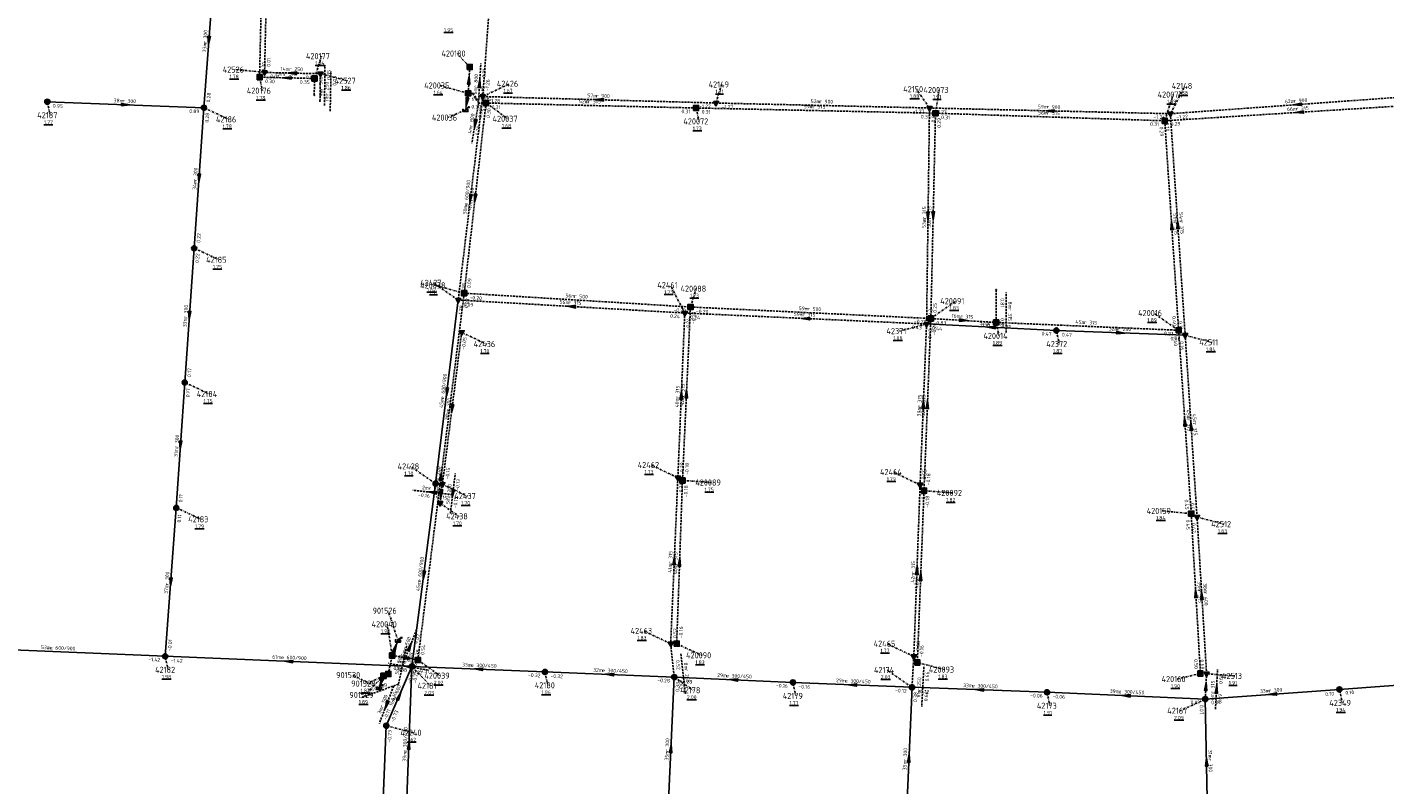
# Model space of a CAD drawing. Extents: x 188323 to 208361, y 565368 to 574910.
# Tile 121 of 256: x 202891 to 203224, y 568301 to 568487. Entities that reach past the tile are written whole.
import ezdxf

# ---------------------------------------------------------------- set-up
doc = ezdxf.new("R2010")
doc.units = 0
doc.linetypes.add('DASHDOT', pattern=[1, 0.5, -0.25, 0, -0.25])
doc.linetypes.add('DASHED', pattern=[0.75, 0.5, -0.25])
doc.layers.get('0').update_dxf_attribs({"linetype": 'CONTINUOUS'})
for name, color, linetype in [('RIO-AFM', 7, 'CONTINUOUS'), ('RIO-BOK', 7, 'CONTINUOUS'), ('RIO-DET', 7, 'CONTINUOUS'), ('RIO-KNP', 7, 'CONTINUOUS'), ('RIO-KNR', 7, 'CONTINUOUS'), ('RIO-LAG_0B', 7, 'CONTINUOUS'), ('RIO-LAG_1B', 7, 'DASHED'), ('RIO-LAG_2B', 7, 'DASHED'), ('RIO-LEN', 7, 'CONTINUOUS'), ('RIO-MVD', 1, 'CONTINUOUS'), ('RIO-VRB', 6, 'DASHDOT'), ('RIO-VRH', 7, 'CONTINUOUS')]:
    doc.layers.add(name, color=color, linetype=linetype)
doc.styles.add('RIO-TXT', font='isocp.shx')

# ---------------------------------------------------------------- blocks, each defined once
blk = doc.blocks.new('L_VHR')
blk.add_lwpolyline([(-0.5, 0), (0.5, 0), (-0.5, 0.15), (-0.5, -0.15), (0.5, 0)])
blk = doc.blocks.new('K_IPR')
blk.add_lwpolyline([(-0.5, -0.5), (0.5, -0.5), (0.5, 0.5), (-0.5, 0.5)], close=True)
blk.add_solid([(-0.5, 0.5), (0.5, 0.5), (-0.5, -0.5), (0.5, -0.5)])
at = {"style": 'RIO-TXT', "flags": 1}
blk.add_attdef('KNOOPNAAM', (2, 2), '', height=1, dxfattribs=at)
blk = doc.blocks.new('K_FIC')
blk.add_circle((0, 0), 0.0625)
at = {"style": 'RIO-TXT', "flags": 1}
blk.add_attdef('KNOOPNAAM', (2, 2), '', height=1, dxfattribs=at)
blk = doc.blocks.new('K_UTB')
blk.add_lwpolyline([(0.5, 0.15), (0.5, -0.3), (-0.5, -0.3), (-0.5, 0.15), (-0.45, 0.15), (-0.45, -0.25), (0, -0.25), (0.45, -0.25), (0.45, 0.15)], close=True)
blk.add_lwpolyline([(0.85, 0.6), (0.55, 0.65), (0.614828, 0.459583), (0.850842, 0.598937)])
blk.add_arc((0.85, -0.25), 0.85, 90, 180)
at = {"style": 'RIO-TXT', "flags": 1}
blk.add_attdef('KNOOPNAAM', (2, 2), '', height=1, dxfattribs=at)
blk = doc.blocks.new('K_IPD')
blk.add_lwpolyline([(-0.496027, 0.307994), (0.503973, 0.307994), (0.003973, -0.558031)], close=True)
blk.add_solid([(-0.496027, 0.307994), (0.503973, 0.307994), (0.003973, -0.558031)])
at = {"style": 'RIO-TXT', "flags": 1}
blk.add_attdef('KNOOPNAAM', (2, 2), '', height=1, dxfattribs=at)
blk = doc.blocks.new('K_IPG')
blk.add_circle((0, 0), 0.5)
for points in [[(0, 0), (-0.5, 0), (-0.433013, 0.25)], [(0, 0), (-0.433013, -0.25), (-0.5, 0)], [(0, 0), (-0.433013, 0.25), (-0.25, 0.433013)], [(0, 0), (-0.25, -0.433013), (-0.433013, -0.25)], [(0, 0), (-0.25, 0.433013), (0, 0.5)], [(0, 0), (0, -0.5), (-0.25, -0.433013)], [(0, 0), (0, 0.5), (0.25, 0.433013)], [(0, 0), (0.25, 0.433013), (0.433013, 0.25)], [(0, 0), (0.433013, 0.25), (0.5, 0)], [(0, 0), (0.5, 0), (0.433013, -0.25)], [(0, 0), (0.433013, -0.25), (0.25, -0.433013)], [(0, 0), (0.25, -0.433013), (0, -0.5)]]:
    blk.add_solid(points)
at = {"style": 'RIO-TXT', "flags": 1}
blk.add_attdef('KNOOPNAAM', (2, 2), '', height=1, dxfattribs=at)
blk = doc.blocks.new('682_04______420014____420015_')
at = {"layer": 'RIO-LAG_1B'}
blk.add_line((0, 0), (-0.002, 9.82), dxfattribs=at)
at = {"layer": 'RIO-AFM', "style": 'RIO-TXT'}
blk.add_text('r 315', height=0.9, rotation=270, dxfattribs=at).set_placement((0.4998, 5.9902))
at = {"layer": 'RIO-BOK', "style": 'RIO-TXT'}
for p in [(-1.4013, 8.4196), (-1.399, 3.5596)]:
    blk.add_text('0.81', height=0.9, rotation=270, dxfattribs=at).set_placement(p)
at = {"layer": 'RIO-LEN', "style": 'RIO-TXT'}
blk.add_text('8m', height=0.9, rotation=270, dxfattribs=at).set_placement((0.4991, 7.6102))
blk = doc.blocks.new('691_04______420035____420036_')
at = {"layer": 'RIO-LAG_1B'}
blk.add_line((0, 0), (-1.604, -9.69), dxfattribs=at)
at = {"layer": 'RIO-VRH', "xscale": 2, "yscale": 2, "zscale": 2, "rotation": 260.5749}
blk.add_blockref('L_VHR', (-0.802, -4.845), dxfattribs=at)
at = {"layer": 'RIO-AFM', "style": 'RIO-TXT'}
blk.add_text('r 800', height=0.9, rotation=440.5749, dxfattribs=at).set_placement((-1.473, -5.8291))
at = {"layer": 'RIO-BOK', "style": 'RIO-TXT'}
for s, p in [('-0.19', (0.7097, -4.2739)), ('-0.20', (0.0054, -8.5371))]:
    blk.add_text(s, height=0.9, rotation=440.5749, dxfattribs=at).set_placement(p)
at = {"layer": 'RIO-LEN', "style": 'RIO-TXT'}
blk.add_text('4m', height=0.9, rotation=440.5749, dxfattribs=at).set_placement((-1.737, -7.4275))
blk = doc.blocks.new('692_04______420035____420180_')
at = {"layer": 'RIO-LAG_1B'}
blk.add_line((0, 0), (0.578, 9.803), dxfattribs=at)
at = {"layer": 'RIO-VRH', "xscale": 2, "yscale": 2, "zscale": 2, "rotation": 86.6144}
blk.add_blockref('L_VHR', (0.289, 4.9015), dxfattribs=at)
at = {"layer": 'RIO-AFM', "style": 'RIO-TXT'}
blk.add_text('r 800', height=0.9, rotation=86.6144, dxfattribs=at).set_placement((-0.2735, 3.8529))
at = {"layer": 'RIO-BOK', "style": 'RIO-TXT'}
for s, p in [('-0.21', (1.7345, 5.6274)), ('-0.19', (1.48, 1.3149))]:
    blk.add_text(s, height=0.9, rotation=86.6144, dxfattribs=at).set_placement(p)
at = {"layer": 'RIO-LEN', "style": 'RIO-TXT'}
blk.add_text('6m', height=0.9, rotation=86.6144, dxfattribs=at).set_placement((-0.3689, 2.2357))
blk = doc.blocks.new('693_04______420039____420040_')
at = {"layer": 'RIO-LAG_1B'}
blk.add_line((0, 0), (-9.678, 1.671), dxfattribs=at)
at = {"layer": 'RIO-VRH', "xscale": 2, "yscale": 2, "zscale": 2, "rotation": 170.1851}
blk.add_blockref('L_VHR', (-4.839, 0.8355), dxfattribs=at)
at = {"layer": 'RIO-AFM', "style": 'RIO-TXT'}
blk.add_text('r 315', height=0.9, rotation=350.1851, dxfattribs=at).set_placement((-5.8182, 1.5131))
at = {"layer": 'RIO-BOK', "style": 'RIO-TXT'}
for s, p in [('0.18', (-8.5364, 0.0536)), ('0.22', (-3.746, -0.7721))]:
    blk.add_text(s, height=0.9, rotation=350.1851, dxfattribs=at).set_placement(p)
at = {"layer": 'RIO-LEN', "style": 'RIO-TXT'}
blk.add_text('6m', height=0.9, rotation=350.1851, dxfattribs=at).set_placement((-7.4146, 1.7882))
blk = doc.blocks.new('712_04______420178____420177_')
at = {"layer": 'RIO-LAG_1B'}
blk.add_line((0, 0), (0.144, 9.819), dxfattribs=at)
at = {"layer": 'RIO-AFM', "style": 'RIO-TXT'}
blk.add_text('r 315', height=0.9, rotation=89.1505, dxfattribs=at).set_placement((-0.4438, 3.837))
at = {"layer": 'RIO-BOK', "style": 'RIO-TXT'}
blk.add_text('0.35', height=0.9, rotation=89.1505, dxfattribs=at).set_placement((1.4917, 6.2386))
at = {"layer": 'RIO-LEN', "style": 'RIO-TXT'}
blk.add_text('4m', height=0.9, rotation=89.1505, dxfattribs=at).set_placement((-0.4675, 2.2172))
blk = doc.blocks.new('726_04______42167_____42513_')
at = {"layer": 'RIO-LAG_2B'}
blk.add_line((0, 0), (0.504, 9.808), dxfattribs=at)
at = {"layer": 'RIO-VRH', "xscale": 2, "yscale": 2, "zscale": 2, "rotation": 87.0461}
blk.add_blockref('L_VHR', (0.252, 4.904), dxfattribs=at)
at = {"layer": 'RIO-AFM', "style": 'RIO-TXT'}
blk.add_text('r 315', height=0.9, rotation=87.0461, dxfattribs=at).set_placement((-0.3026, 3.8507))
at = {"layer": 'RIO-BOK', "style": 'RIO-TXT'}
for s, p in [('0.68', (1.7198, 6.1796)), ('0.69', (1.4701, 1.326))]:
    blk.add_text(s, height=0.9, rotation=87.0461, dxfattribs=at).set_placement(p)
at = {"layer": 'RIO-LEN', "style": 'RIO-TXT'}
blk.add_text('6m', height=0.9, rotation=87.0461, dxfattribs=at).set_placement((-0.3858, 2.2328))
blk = doc.blocks.new('728_04______42465_____42174_')
at = {"layer": 'RIO-LAG_2B'}
blk.add_line((0, 0), (-0.554, -9.806), dxfattribs=at)
at = {"layer": 'RIO-AFM', "style": 'RIO-TXT'}
blk.add_text('r 250', height=0.9, rotation=446.7444, dxfattribs=at).set_placement((-0.8387, -5.9534))
at = {"layer": 'RIO-BOK', "style": 'RIO-TXT'}
for p in [(1.1944, -3.6335), (0.9222, -8.4868)]:
    blk.add_text('0.66', height=0.9, rotation=446.7444, dxfattribs=at).set_placement(p)
at = {"layer": 'RIO-LEN', "style": 'RIO-TXT'}
blk.add_text('8m', height=0.9, rotation=446.7444, dxfattribs=at).set_placement((-0.9294, -7.5709))
blk = doc.blocks.new('729_04______42463_____42178_')
at = {"layer": 'RIO-LAG_2B'}
blk.add_line((0, 0), (1.042, -9.766), dxfattribs=at)
at = {"layer": 'RIO-AFM', "style": 'RIO-TXT'}
blk.add_text('r 250', height=0.9, rotation=276.0648, dxfattribs=at).set_placement((0.9037, -3.7559))
at = {"layer": 'RIO-BOK', "style": 'RIO-TXT'}
for p in [(-1.2435, -1.5405), (-0.7276, -6.374)]:
    blk.add_text('0.52', height=0.9, rotation=276.0648, dxfattribs=at).set_placement(p)
at = {"layer": 'RIO-LEN', "style": 'RIO-TXT'}
blk.add_text('8m', height=0.9, rotation=276.0648, dxfattribs=at).set_placement((0.7318, -2.145))
blk = doc.blocks.new('739_04______42437_____42428_')
at = {"layer": 'RIO-LAG_2B'}
blk.add_line((0, 0), (-9.765, 1.049), dxfattribs=at)
at = {"layer": 'RIO-VRH', "xscale": 2, "yscale": 2, "zscale": 2, "rotation": 173.8488}
blk.add_blockref('L_VHR', (-4.8825, 0.5245), dxfattribs=at)
at = {"layer": 'RIO-AFM', "style": 'RIO-TXT'}
blk.add_text('r 200', height=0.9, rotation=353.8488, dxfattribs=at).set_placement((-5.903, 1.1381))
at = {"layer": 'RIO-BOK', "style": 'RIO-TXT'}
for s, p in [('-0.16', (-8.5223, -0.4922)), ('-0.15', (-4.2259, -0.9525))]:
    blk.add_text(s, height=0.9, rotation=353.8488, dxfattribs=at).set_placement(p)
at = {"layer": 'RIO-LEN', "style": 'RIO-TXT'}
blk.add_text('2m', height=0.9, rotation=353.8488, dxfattribs=at).set_placement((-7.5137, 1.3107))
blk = doc.blocks.new('742_04______42438_____42437_')
at = {"layer": 'RIO-LAG_2B'}
blk.add_line((0, 0), (1.184, 9.749), dxfattribs=at)
at = {"layer": 'RIO-VRH', "xscale": 2, "yscale": 2, "zscale": 2, "rotation": 263.0656}
blk.add_blockref('L_VHR', (0.592, 4.8745), dxfattribs=at)
at = {"layer": 'RIO-AFM', "style": 'RIO-TXT'}
blk.add_text('r 200', height=0.9, rotation=83.0655, dxfattribs=at).set_placement((-0.0345, 3.8624))
at = {"layer": 'RIO-BOK', "style": 'RIO-TXT'}
for s, p in [('-0.13', (2.0795, 5.5092)), ('-0.15', (1.5586, 1.2207))]:
    blk.add_text(s, height=0.9, rotation=83.0655, dxfattribs=at).set_placement(p)
at = {"layer": 'RIO-LEN', "style": 'RIO-TXT'}
blk.add_text('5m', height=0.9, rotation=83.0655, dxfattribs=at).set_placement((-0.2298, 2.2542))
blk = doc.blocks.new('747_04______42528_____42527_')
at = {"layer": 'RIO-LAG_2B'}
blk.add_line((0, 0), (0.206, 9.818), dxfattribs=at)
at = {"layer": 'RIO-AFM', "style": 'RIO-TXT'}
blk.add_text('r 250', height=0.9, rotation=88.7886, dxfattribs=at).set_placement((-0.4195, 3.8397))
at = {"layer": 'RIO-BOK', "style": 'RIO-TXT'}
blk.add_text('0.03', height=0.9, rotation=88.7886, dxfattribs=at).set_placement((1.5311, 6.229))
at = {"layer": 'RIO-LEN', "style": 'RIO-TXT'}
blk.add_text('7m', height=0.9, rotation=88.7886, dxfattribs=at).set_placement((-0.4535, 2.2201))
blk = doc.blocks.new('1407_90______901527____901526_')
at = {"layer": 'RIO-LAG_1B'}
blk.add_line((0, 0), (3.612, 9.132), dxfattribs=at)
at = {"layer": 'RIO-VRH', "xscale": 2, "yscale": 2, "zscale": 2, "rotation": 68.4091}
blk.add_blockref('L_VHR', (1.806, 4.566), dxfattribs=at)
at = {"layer": 'RIO-AFM', "style": 'RIO-TXT'}
blk.add_text('r 500', height=0.9, rotation=68.4091, dxfattribs=at).set_placement((0.944, 3.7454))
at = {"layer": 'RIO-BOK', "style": 'RIO-TXT'}
for s, p in [('0.07', (3.6046, 5.3058)), ('0.08', (1.8168, 0.7866))]:
    blk.add_text(s, height=0.9, rotation=68.4091, dxfattribs=at).set_placement(p)
at = {"layer": 'RIO-LEN', "style": 'RIO-TXT'}
blk.add_text('4m', height=0.9, rotation=68.4091, dxfattribs=at).set_placement((0.3481, 2.239))
blk = doc.blocks.new('1408_90______901528____901527_')
at = {"layer": 'RIO-LAG_1B'}
blk.add_line((0, 0), (2.015, 9.611), dxfattribs=at)
at = {"layer": 'RIO-AFM', "style": 'RIO-TXT'}
blk.add_text('r 500', height=0.9, rotation=78.1481, dxfattribs=at).set_placement((0.2967, 3.8507))
at = {"layer": 'RIO-LEN', "style": 'RIO-TXT'}
blk.add_text('5m', height=0.9, rotation=78.1481, dxfattribs=at).set_placement((-0.0358, 2.2652))
blk = doc.blocks.new('1409_90______901528____901529_')
at = {"layer": 'RIO-LAG_1B'}
blk.add_line((0, 0), (-9.243, -3.322), dxfattribs=at)
at = {"layer": 'RIO-AFM', "style": 'RIO-TXT'}
blk.add_text('r 500', height=0.9, rotation=379.7448, dxfattribs=at).set_placement((-5.8077, -1.555))
at = {"layer": 'RIO-LEN', "style": 'RIO-TXT'}
blk.add_text('1m', height=0.9, rotation=379.7448, dxfattribs=at).set_placement((-7.3321, -2.1033))
blk = doc.blocks.new('1410_90______901529____901530_')
at = {"layer": 'RIO-LAG_1B'}
blk.add_line((0, 0), (-3.527, -9.166), dxfattribs=at)
at = {"layer": 'RIO-VRH', "xscale": 2, "yscale": 2, "zscale": 2, "rotation": 248.9296}
blk.add_blockref('L_VHR', (-1.7635, -4.583), dxfattribs=at)
at = {"layer": 'RIO-AFM', "style": 'RIO-TXT'}
blk.add_text('r 500', height=0.9, rotation=428.9296, dxfattribs=at).set_placement((-2.6193, -5.4111))
at = {"layer": 'RIO-BOK', "style": 'RIO-TXT'}
for s, p in [('-0.10', (-0.1676, -4.3285)), ('-0.11', (-1.718, -8.3618))]:
    blk.add_text(s, height=0.9, rotation=428.9296, dxfattribs=at).set_placement(p)
at = {"layer": 'RIO-LEN', "style": 'RIO-TXT'}
blk.add_text('3m', height=0.9, rotation=428.9296, dxfattribs=at).set_placement((-3.2005, -6.9232))

msp = doc.modelspace()

# ---------------------------------------------------------------- linework, layer by layer
at = {"layer": 'RIO-LAG_0B'}
for p, q in [((202934.4, 568466.816), (202936.8, 568499.776)), ((202934.4, 568466.816), (202896, 568468.288)), ((202932, 568432.384), (202934.4, 568466.816)), ((202929.696, 568399.488), (202932, 568432.384)), ((202996.736, 568419.712), (202991.2, 568374.72)), ((203111.568, 568413.824), (203143.392, 568412.224)), ((203143.392, 568412.224), (203174.976, 568411.072)), ((202927.6, 568368.768), (202929.696, 568399.488)), ((202985.408, 568329.92), (202991.2, 568374.72)), ((202924.896, 568332.416), (202927.6, 568368.768)), ((202924.896, 568332.416), (202872, 568334.592)), ((202985.408, 568329.92), (202924.896, 568332.416)), ((202985.408, 568329.92), (202979.104, 568315.392)), ((202985.408, 568329.92), (202983.904, 568291.328)), ((203018, 568328.576), (202985.408, 568329.92)), ((203049.696, 568327.296), (203018, 568328.576)), ((203049.696, 568327.296), (203048.096, 568292.288)), ((203049.696, 568327.296), (203078.8, 568326.016)), ((203108, 568324.8), (203078.8, 568326.016)), ((203212.8, 568324.288), (203244.496, 568326.592)), ((203108, 568324.8), (203106.496, 568289.984)), ((203141.104, 568323.584), (203108, 568324.8)), ((203179.904, 568321.92), (203141.104, 568323.584)), ((203179.904, 568321.92), (203212.8, 568324.288)), ((203180.496, 568291.072), (203179.904, 568321.92)), ((202976.304, 568249.408), (202979.104, 568315.392))]:
    msp.add_line(p, q, dxfattribs=at)
at = {"layer": 'RIO-LAG_1B'}
for p, q in [((202948.032, 568474.304), (202949.088, 568520.32)), ((202999.184, 568470.336), (202999.568, 568476.8)), ((202961.504, 568473.984), (202948.032, 568474.304)), ((202961.44, 568469.888), (202961.504, 568473.984)), ((202999.184, 568470.336), (202998.512, 568466.24)), ((203003.552, 568467.968), (202998.208, 568421.376)), ((203003.552, 568467.968), (203055.056, 568466.752)), ((203055.056, 568466.752), (203113.76, 568465.472)), ((203112.624, 568415.168), (203113.76, 568465.472)), ((203113.76, 568465.472), (203169.968, 568463.616)), ((203169.968, 568463.616), (203236, 568467.776)), ((203169.968, 568463.616), (203173.376, 568412.288)), ((203128.624, 568414.208), (203128.624, 568422.208)), ((202986.848, 568331.52), (202998.208, 568421.376)), ((202998.208, 568421.376), (203053.68, 568417.984)), ((203053.68, 568417.984), (203051.728, 568375.488)), ((203053.68, 568417.984), (203112.624, 568415.168)), ((203112.624, 568415.168), (203110.944, 568372.992)), ((203112.624, 568415.168), (203128.624, 568414.208)), ((203128.624, 568414.208), (203173.376, 568412.288)), ((203173.376, 568412.288), (203176.448, 568367.36)), ((203051.728, 568375.488), (203050.304, 568335.488)), ((203110.944, 568372.992), (203109.312, 568330.88)), ((203176.448, 568367.36), (203178.72, 568328.192)), ((202980.544, 568332.608), (202981.984, 568336.256)), ((202979.6, 568328.064), (202980.544, 568332.608)), ((202986.848, 568331.52), (202980.544, 568332.608)), ((202978.432, 568327.616), (202977.296, 568324.672)), ((202979.6, 568328.064), (202978.432, 568327.616))]:
    msp.add_line(p, q, dxfattribs=at)
msp.add_lwpolyline([(203003.552, 568467.968), (203001.808, 568467.968), (203000.288, 568470.336), (202999.184, 568470.336)], dxfattribs=at)
at = {"layer": 'RIO-LAG_2B'}
for p, q in [((203007.024, 568528.192), (203002.752, 568469.568)), ((202949.264, 568475.456), (202950.288, 568521.216)), ((202962.976, 568475.136), (202949.264, 568475.456)), ((202962.848, 568468.48), (202962.976, 568475.136)), ((203002.752, 568469.568), (202996.736, 568419.712)), ((203002.752, 568469.568), (203059.936, 568467.968)), ((203171.344, 568465.344), (203233.584, 568469.824)), ((203059.936, 568467.968), (203112.288, 568466.752)), ((203111.568, 568413.824), (203112.288, 568466.752)), ((203112.288, 568466.752), (203171.344, 568465.344)), ((203171.344, 568465.344), (203174.976, 568411.072)), ((202996.736, 568419.712), (203052.288, 568416.512)), ((203052.288, 568416.512), (203050.592, 568376.192)), ((203052.288, 568416.512), (203111.568, 568413.824)), ((203111.568, 568413.824), (203109.984, 568374.4)), ((202997.584, 568411.776), (202992.864, 568374.528)), ((203177.888, 568366.528), (203174.976, 568411.072)), ((203050.592, 568376.192), (203048.832, 568335.488)), ((202992.864, 568374.528), (202991.2, 568374.72)), ((202992.304, 568369.92), (202992.864, 568374.528)), ((203109.984, 568374.4), (203108.432, 568332.352)), ((203180.224, 568328.128), (203177.888, 568366.528)), ((203048.832, 568335.488), (203049.696, 568327.296)), ((203108.432, 568332.352), (203108, 568324.8)), ((203179.904, 568321.92), (203180.224, 568328.128))]:
    msp.add_line(p, q, dxfattribs=at)
at = {"layer": 'RIO-VRB'}
for p, q in [((202961.5, 568473.99), (202963.2352, 568479.4592)), ((202999.57, 568476.78), (202996.4477, 568480.0986)), ((202949.27, 568475.47), (202942.195, 568476.1678)), ((202948.03, 568474.29), (202948.7371, 568470.9768)), ((202962.98, 568475.15), (202969.6282, 568473.43)), ((202999.19, 568470.34), (202992.2221, 568472.2665)), ((203002.75, 568469.58), (203009.3982, 568472.7)), ((203059.93, 568467.98), (203061.3233, 568472.5094)), ((203171.34, 568465.33), (203174.8769, 568472.1575)), ((203112.29, 568466.78), (203109.027, 568471.3669)), ((203113.76, 568465.47), (203114.6406, 568471.168)), ((203169.97, 568463.63), (203172.0471, 568470.0389)), ((202896, 568468.3), (202896.7071, 568464.9868)), ((202934.4, 568466.8), (202940.5269, 568463.9622)), ((202998.51, 568466.24), (202994.1159, 568464.4009)), ((203003.56, 568467.95), (203008.9794, 568464.1019)), ((203055.06, 568466.78), (203055.7671, 568463.4668)), ((202932, 568432.4), (202938.1269, 568429.5622)), ((202996.74, 568419.68), (202990.6119, 568423.9159)), ((202998.2, 568421.35), (202991.2321, 568423.2765)), ((203052.29, 568416.52), (203048.7512, 568423.3464)), ((203053.68, 568417.96), (203055.0733, 568422.4894)), ((203112.63, 568415.19), (203118.7569, 568419.4278)), ((203173.38, 568412.27), (203167.2519, 568416.5059)), ((203111.57, 568413.8), (203104.9225, 568412.0779)), ((203128.62, 568414.23), (203129.3271, 568410.9168)), ((203143.4, 568412.23), (203144.1071, 568408.9168)), ((202997.59, 568411.75), (203003.7169, 568408.9122)), ((203174.97, 568411.05), (203181.6182, 568409.33)), ((202929.7, 568399.5), (202935.8269, 568396.6622)), ((202991.2, 568374.69), (202985.0719, 568378.9259)), ((203050.59, 568376.16), (203043.941, 568379.2779)), ((203051.73, 568375.51), (203058.6975, 568374.9813)), ((203109.99, 568374.42), (203103.341, 568377.5379)), ((202992.87, 568374.51), (202998.9969, 568371.6722)), ((203110.95, 568372.97), (203117.9175, 568372.4413)), ((202992.31, 568369.9), (202996.9634, 568366.6947)), ((202927.6, 568368.8), (202933.7269, 568365.9622)), ((203176.44, 568367.33), (203169.365, 568368.0278)), ((203177.89, 568366.51), (203184.5382, 568364.79)), ((202981.99, 568336.23), (202979.5689, 568343.5779)), ((202980.55, 568332.59), (202979.3202, 568340.2573)), ((203048.83, 568335.5), (203042.181, 568338.6179)), ((202924.9, 568332.4), (202925.6071, 568329.0868)), ((203050.3, 568335.48), (203056.4269, 568332.6422)), ((203108.43, 568332.38), (203101.781, 568335.4979)), ((202985.4, 568329.9), (202989.9472, 568325.1798)), ((202986.85, 568331.5), (202992.2694, 568327.6519)), ((203108, 568324.8), (203101.8719, 568329.0359)), ((203109.31, 568330.87), (203115.9582, 568329.15)), ((202977.29, 568324.68), (202970.641, 568327.7979)), ((202978.43, 568327.64), (202973.8845, 568322.9184)), ((202979.6, 568328.06), (202974.34, 568325.7206)), ((203018, 568328.6), (203018.7071, 568325.2868)), ((203049.7, 568327.3), (203054.3534, 568324.0947)), ((203078.8, 568326), (203079.5071, 568322.6868)), ((203178.72, 568328.2), (203173.0121, 568326.8202)), ((203180.22, 568328.12), (203187.1875, 568327.5913)), ((203141.1, 568323.6), (203141.8071, 568320.2868)), ((203212.8, 568324.3), (203213.5071, 568320.9868)), ((203179.9, 568321.9), (203173.7742, 568319.0602)), ((202979.1, 568315.4), (202985.7482, 568313.68))]:
    msp.add_line(p, q, dxfattribs=at)

# ---------------------------------------------------------------- block references
at = {"layer": 'RIO-DET'}
for name, p in [('712_04______420178____420177_', (202963.936, 568467.392)), ('747_04______42528_____42527_', (202965.344, 568465.984)), ('692_04______420035____420180_', (203001.696, 568467.84)), ('691_04______420035____420036_', (203001.696, 568467.84)), ('682_04______420014____420015_', (203131.12, 568411.712)), ('742_04______42438_____42437_', (202994.816, 568367.424)), ('739_04______42437_____42428_', (202995.376, 568372.032)), ('1407_90______901527____901526_', (202983.056, 568330.112)), ('1408_90______901528____901527_', (202982.096, 568325.568)), ('729_04______42463_____42178_', (203051.328, 568332.992)), ('693_04______420039____420040_', (202989.344, 568329.024)), ('728_04______42465_____42174_', (203110.928, 568329.856)), ('726_04______42167_____42513_', (203182.4, 568319.424)), ('1409_90______901528____901529_', (202982.096, 568325.568)), ('1410_90______901529____901530_', (202980.928, 568325.12))]:
    msp.add_blockref(name, p, dxfattribs=at)
at = {"layer": 'RIO-KNP', "xscale": 1.25, "yscale": 1.25, "zscale": 1.25}
for name, p in [('K_IPD', (202949.264, 568475.456)), ('K_IPD', (202962.976, 568475.136)), ('K_IPR', (202999.568, 568476.8)), ('K_IPR', (202948.032, 568474.304)), ('K_IPR', (202961.504, 568473.984)), ('K_IPG', (202896, 568468.288)), ('K_FIC', (202961.44, 568469.888)), ('K_IPR', (202999.184, 568470.336)), ('K_IPD', (203002.752, 568469.568)), ('K_IPG', (202934.4, 568466.816)), ('K_FIC', (202962.848, 568468.48)), ('K_UTB', (202998.512, 568466.24)), ('K_IPR', (203003.552, 568467.968)), ('K_IPR', (203055.056, 568466.752)), ('K_IPD', (203059.936, 568467.968)), ('K_IPD', (203112.288, 568466.752)), ('K_IPR', (203113.76, 568465.472)), ('K_IPD', (203171.344, 568465.344)), ('K_IPR', (203169.968, 568463.616)), ('K_IPG', (202932, 568432.384)), ('K_FIC', (203128.624, 568422.208)), ('K_IPD', (202996.736, 568419.712)), ('K_IPR', (202998.208, 568421.376)), ('K_IPD', (203052.288, 568416.512)), ('K_IPR', (203053.68, 568417.984)), ('K_IPR', (203112.624, 568415.168)), ('K_IPD', (202997.584, 568411.776)), ('K_IPD', (203111.568, 568413.824)), ('K_IPR', (203128.624, 568414.208)), ('K_IPG', (203143.392, 568412.224)), ('K_IPR', (203173.376, 568412.288)), ('K_IPD', (203174.976, 568411.072)), ('K_IPG', (202929.696, 568399.488)), ('K_IPD', (203050.592, 568376.192)), ('K_IPR', (203051.728, 568375.488)), ('K_IPG', (202991.2, 568374.72)), ('K_IPD', (202992.864, 568374.528)), ('K_IPD', (203109.984, 568374.4)), ('K_IPR', (203110.944, 568372.992)), ('K_IPG', (202927.6, 568368.768)), ('K_IPD', (202992.304, 568369.92)), ('K_IPR', (203176.448, 568367.36)), ('K_IPD', (203177.888, 568366.528)), ('K_UTB', (202981.984, 568336.256)), ('K_IPD', (203048.832, 568335.488)), ('K_IPR', (203050.304, 568335.488)), ('K_IPG', (202924.896, 568332.416)), ('K_IPR', (202980.544, 568332.608)), ('K_FIC', (202980.544, 568332.608)), ('K_IPD', (203108.432, 568332.352)), ('K_IPG', (202985.408, 568329.92)), ('K_IPR', (202986.848, 568331.52)), ('K_IPG', (203018, 568328.576)), ('K_IPR', (203109.312, 568330.88)), ('K_IPR', (202978.432, 568327.616)), ('K_IPR', (202979.6, 568328.064)), ('K_IPG', (203049.696, 568327.296)), ('K_IPG', (203078.8, 568326.016)), ('K_IPR', (203178.72, 568328.192)), ('K_IPD', (203180.224, 568328.128)), ('K_UTB', (202977.296, 568324.672)), ('K_IPG', (203108, 568324.8)), ('K_IPG', (203141.104, 568323.584)), ('K_IPG', (203179.904, 568321.92)), ('K_IPG', (203212.8, 568324.288)), ('K_IPG', (202979.104, 568315.392))]:
    msp.add_blockref(name, p, dxfattribs=at)
at = {"layer": 'RIO-VRH'}
for p, xscale, yscale, zscale, rotation in [((202935.6, 568483.3), 2, 2, 2, 265.8317), ((202956.125, 568475.31), 2, 2, 2, 178.6631), ((202954.765, 568474.14), 2, 2, 2, 178.7243), ((202999.38, 568473.56), 2, 2, 2, 86.6144), ((202998.85, 568468.29), 2, 2, 2, 260.5749), ((203031.34, 568468.78), 2, 2, 2, 538.3973), ((202915.2, 568467.55), 2, 2, 2, 357.7632), ((203002.685, 568467.97), 0.499, 0.499, 0.499, 178.6907), ((203141.815, 568466.055), 2, 2, 2, 538.5935), ((203202.46, 568467.59), 2, 2, 2, 184.1532), ((203202.985, 568465.69), 2, 2, 2, 183.57), ((202933.2, 568449.6), 2, 2, 2, 266.0004), ((202999.745, 568444.63), 2, 2, 2, 263.124), ((203000.88, 568444.65), 2, 2, 2, 263.4302), ((203111.93, 568440.29), 2, 2, 2, 269.2124), ((203113.195, 568440.33), 2, 2, 2, 268.7036), ((203171.675, 568437.95), 2, 2, 2, 453.8072), ((203173.155, 568438.19), 2, 2, 2, 453.8347), ((202930.85, 568415.95), 2, 2, 2, 265.9924), ((203024.515, 568418.1), 2, 2, 2, 536.7445), ((203081.93, 568415.16), 2, 2, 2, 537.3732), ((203120.625, 568414.71), 2, 2, 2, 356.5646), ((203127.485, 568413.015), 2, 2, 2, 537.1765), ((203159.185, 568411.64), 2, 2, 2, 357.8596), ((202993.97, 568397.185), 2, 2, 2, 262.9716), ((203051.44, 568396.34), 2, 2, 2, 447.5793), ((203052.705, 568396.735), 2, 2, 2, 447.3611), ((202995.23, 568393.13), 2, 2, 2, 262.7682), ((203110.78, 568394.11), 2, 2, 2, 447.6936), ((203111.79, 568394.08), 2, 2, 2, 447.7125), ((203174.91, 568389.8), 2, 2, 2, 453.904), ((203176.43, 568388.78), 2, 2, 2, 93.7596), ((202928.65, 568384.15), 2, 2, 2, 266.0782), ((202992.525, 568376.425), 2, 2, 2, 82.7921), ((202992.035, 568374.6), 0.428, 0.428, 0.428, 173.8488), ((202992.59, 568372.205), 2, 2, 2, 263.0656), ((203049.71, 568355.83), 2, 2, 2, 447.5126), ((203051.015, 568355.495), 2, 2, 2, 447.9452), ((202988.3, 568352.295), 2, 2, 2, 262.6133), ((203109.21, 568353.4), 2, 2, 2, 447.866), ((203110.13, 568351.92), 2, 2, 2, 447.7603), ((202926.25, 568350.6), 2, 2, 2, 265.7491), ((203177.58, 568347.765), 2, 2, 2, 453.3434), ((203179.055, 568347.315), 2, 2, 2, 93.4819), ((202981.27, 568334.41), 2, 2, 2, 68.4091), ((202983.7, 568332.045), 2, 2, 2, 170.1851), ((202955.15, 568331.15), 2, 2, 2, 177.634), ((203001.7, 568329.25), 2, 2, 2, 177.7166), ((202977.86, 568326.16), 1.92, 1.92, 1.92, 248.9296), ((203033.85, 568327.95), 2, 2, 2, 177.6519), ((203064.25, 568326.65), 2, 2, 2, 537.4424), ((203093.4, 568325.4), 2, 2, 2, 177.6469), ((203180.06, 568325.01), 2, 2, 2, 87.0461), ((202982.25, 568322.65), 2, 2, 2, 426.5092), ((203124.55, 568324.2), 2, 2, 2, 177.9239), ((203160.5, 568322.75), 2, 2, 2, 177.4915), ((203196.35, 568323.1), 2, 2, 2, 184.1718), ((202984.65, 568310.6), 2, 2, 2, 447.7657), ((203048.9, 568309.8), 2, 2, 2, 447.3738), ((203107.25, 568307.4), 2, 2, 2, 447.523), ((203180.2, 568306.5), 2, 2, 2, 91.125)]:
    msp.add_blockref('L_VHR', p, dxfattribs=dict(at, xscale=xscale, yscale=yscale, zscale=zscale, rotation=rotation))

# ---------------------------------------------------------------- texts
at = {"layer": 'RIO-AFM', "style": 'RIO-TXT'}
for s, rotation, p in [('r 300', 85.8317, (202935.0426, 568482.5284)), ('r 315', 358.7242, (202953.966, 568474.6617)), ('r 250', 358.6631, (202955.3264, 568475.8326)), ('r 300', 357.7632, (202914.4102, 568468.0929)), ('r 315', 358.6907, (203001.6162, 568468.4944)), ('r 315', 358.6987, (203028.5115, 568467.8991)), ('r 900', 358.3973, (203030.5444, 568469.3201)), ('r 900', 358.6873, (203085.3114, 568467.9145)), ('r 900', 4.1532, (203201.6155, 568468.03)), ('r 315', 358.7217, (203083.6112, 568466.6611)), ('r 900', 358.5935, (203141.0173, 568466.593)), ('r 315', 358.1253, (203141.0721, 568465.0935)), ('r 315', 3.57, (203202.1453, 568466.1386)), ('r 300', 86.0004, (202932.6448, 568448.8265)), ('e 600/900', 443.124, (202999.0079, 568442.8146)), ('r 200', 443.4302, (203000.2764, 568443.9037)), ('r 315', 89.2124, (203111.419, 568439.4865)), ('r 315', 88.7036, (203112.6769, 568439.5312)), ('r 315', 273.8072, (203172.136, 568438.7927)), ('r 315', 273.8347, (203173.6165, 568439.033)), ('r 315', 356.7445, (203023.735, 568418.6623)), ('r 500', 356.5038, (203025.1626, 568420.2206)), ('r 300', 85.9924, (202930.2947, 568415.1768)), ('r 315', 357.3731, (203081.1442, 568415.7149)), ('r 500', 357.31, (203082.3699, 568417.1306)), ('r 315', 356.5646, (203119.8461, 568415.2622)), ('r 200', 357.1765, (203126.7005, 568413.5639)), ('r 315', 357.4929, (203150.2126, 568413.7987)), ('r 250', 357.8596, (203158.3943, 568412.1794)), ('e 600/900', 442.9716, (202993.2296, 568395.3712)), ('r 315', 447.5793, (203050.894, 568395.5516)), ('r 315', 447.3611, (203052.1554, 568395.9488)), ('r 315', 447.6936, (203110.2359, 568393.3206)), ('r 315', 447.7125, (203111.2453, 568393.2906)), ('r 200', 442.7682, (202994.6207, 568392.39)), ('r 315', 273.904, (203175.3675, 568390.6433)), ('r 315', 273.7596, (203176.8895, 568389.6224)), ('r 300', 86.0782, (202928.0959, 568383.3757)), ('r 200', 82.7921, (202991.9274, 568375.6841)), ('e 600/900', 82.6133, (202987.5614, 568350.4845)), ('r 315', 447.5126, (203049.1631, 568355.0426)), ('r 315', 447.9452, (203050.4742, 568354.7033)), ('r 300', 85.7492, (202925.6915, 568349.8293)), ('r 315', 447.866, (203108.6675, 568352.6089)), ('r 315', 447.7603, (203109.586, 568351.1299)), ('r 315', 273.3434, (203178.0439, 568348.6038)), ('r 400', 273.4819, (203179.5166, 568348.1551)), ('e 600/900', 357.6188, (202896.5825, 568334.0937)), ('e 600/900', 357.634, (202953.2824, 568331.7456)), ('e 300/450', 357.7166, (202999.8311, 568329.8341)), ('e 300/450', 357.6519, (203031.9819, 568328.5359)), ('e 300/450', 357.4424, (203062.3843, 568327.2419)), ('e 300/450', 357.6469, (203091.5319, 568325.9853)), ('e 300/450', 357.924, (203122.6791, 568324.7775)), ('r 600', 426.5092, (202981.4643, 568322.1077)), ('e 300/450', 357.4915, (203158.6338, 568323.3434)), ('r 300', 4.1718, (203195.5056, 568323.5397)), ('e 300/450', 447.7657, (202984.0659, 568308.731)), ('r 300', 447.3738, (203048.3529, 568309.0136)), ('r 300', 447.523, (203106.7051, 568306.6123)), ('r 300', 271.125, (203180.6934, 568307.3204))]:
    msp.add_text(s, height=0.9, rotation=rotation, dxfattribs=at).set_placement(p)
at = {"layer": 'RIO-BOK', "style": 'RIO-TXT'}
for s, rotation, p in [('0.01', 88.713, (202950.7009, 568476.8382)), ('0.30', 88.6834, (202949.4616, 568475.6575)), ('0.30', 358.7242, (202949.3992, 568472.86)), ('0.01', 358.6631, (202950.6376, 568474.0386)), ('0.35', 358.7242, (202957.9102, 568472.6759)), ('0.03', 358.6631, (202959.3884, 568473.8399)), ('-1.26', 445.823, (203004.2472, 568470.8753)), ('0.28', 85.8317, (202935.8978, 568468.0945)), ('0.22', 358.9585, (203000.565, 568468.9157)), ('-1.28', 358.3973, (203004.111, 568468.1423)), ('0.95', 357.7632, (202897.345, 568466.8473)), ('0.89', 357.7632, (202930.7893, 568465.5621)), ('0.28', 86.0004, (202935.5488, 568463.1504)), ('0.30', 358.6907, (202999.9691, 568466.6306)), ('-1.26', 443.124, (203003.6206, 568465.3455)), ('0.30', 443.4302, (203004.5168, 568464.2569)), ('0.31', 358.6987, (203004.9285, 568466.5194)), ('0.31', 358.6987, (203051.4702, 568465.4916)), ('-1.27', 358.3973, (203055.7937, 568466.7289)), ('0.31', 358.7217, (203056.4291, 568465.35)), ('-1.27', 358.6873, (203061.2982, 568466.5492)), ('-1.27', 358.6873, (203108.1596, 568465.5049)), ('0.62', 89.2124, (203113.6415, 568463.2002)), ('-1.27', 358.5935, (203113.6559, 568465.3469)), ('0.31', 358.7217, (203110.1705, 568464.1847)), ('0.29', 88.7036, (203115.0796, 568461.8785)), ('0.31', 358.1253, (203115.1141, 568464.0258)), ('0.31', 358.1253, (203166.3677, 568462.3806)), ('-1.26', 358.5935, (203167.2076, 568464.0659)), ('0.29', 273.8072, (203168.6668, 568462.1397)), ('-0.10', 273.8347, (203170.0375, 568463.8391)), ('0.29', 3.57, (203171.4542, 568462.3199)), ('-1.22', 4.1532, (203172.8375, 568464.0351)), ('0.22', 86.0004, (202933.494, 568433.6989)), ('0.22', 85.9924, (202933.1483, 568428.7505)), ('-1.28', 443.124, (202998.2966, 568420.9033)), ('0.09', 443.4302, (202999.75, 568422.5816)), ('0.09', 356.7445, (202998.0589, 568418.2036)), ('0.09', 82.7921, (202999.1428, 568417.6424)), ('-0.20', 356.5038, (202999.5127, 568419.8681)), ('0.25', 88.7036, (203114.0611, 568416.558)), ('-1.28', 442.9716, (202997.6025, 568415.4427)), ('0.24', 356.7445, (203048.658, 568415.3574)), ('-0.20', 356.5038, (203049.5044, 568416.8452)), ('0.24', 357.3731, (203053.6251, 568415.0582)), ('-0.20', 447.3611, (203054.8661, 568413.8011)), ('-0.20', 357.31, (203055.0135, 568416.4967)), ('0.43', 89.2124, (203112.9889, 568415.1806)), ('0.40', 273.8072, (203171.7776, 568415.7309)), ('0.24', 447.5793, (203053.5156, 568412.9051)), ('0.43', 357.3731, (203107.9515, 568412.5999)), ('-0.20', 357.31, (203108.471, 568414.0187)), ('0.43', 447.6936, (203112.8034, 568410.1876)), ('-0.20', 447.7125, (203113.8417, 568411.0388)), ('0.44', 357.1765, (203112.9, 568412.3336)), ('0.83', 356.5646, (203113.9443, 568413.7095)), ('0.81', 356.5646, (203124.9828, 568413.0538)), ('0.81', 357.4929, (203129.9581, 568412.771)), ('0.16', 273.8347, (203173.3678, 568414.5104)), ('-0.05', 442.7682, (202998.4423, 568407.5089)), ('0.47', 357.1765, (203139.7762, 568411.025)), ('0.47', 357.8596, (203144.7474, 568410.7795)), ('0.81', 357.4929, (203169.7631, 568411.0532)), ('0.46', 357.8596, (203171.3615, 568409.8017)), ('0.40', 273.904, (203172.0793, 568410.7775)), ('0.16', 273.7596, (203173.6655, 568409.5608)), ('0.17', 85.9924, (202931.1942, 568400.7987)), ('0.17', 86.0782, (202930.8537, 568395.8518)), ('0.38', 447.5793, (203052.0468, 568377.5005)), ('-0.18', 447.3611, (203053.1919, 568376.845)), ('-1.30', 442.9716, (202992.7598, 568375.9092)), ('-0.15', 442.7682, (202994.4341, 568375.7236)), ('0.55', 447.6936, (203111.4441, 568375.7634)), ('-0.18', 447.7125, (203112.4037, 568374.3139)), ('0.11', 86.0782, (202929.0923, 568370.101)), ('-1.30', 82.6133, (202992.0617, 568370.443)), ('0.38', 447.5126, (203051.8112, 568372.5444)), ('-0.18', 447.9452, (203052.96, 568371.3636)), ('0.55', 447.866, (203111.2326, 568370.8112)), ('-0.18', 447.7603, (203112.1653, 568368.8193)), ('0.45', 273.904, (203174.8277, 568370.7879)), ('0.42', 273.7596, (203176.2861, 568369.9724)), ('0.11', 85.7492, (202928.7328, 568365.146)), ('0.45', 273.3434, (203175.1247, 568365.8503)), ('0.42', 273.4819, (203176.5783, 568365.0271)), ('0.52', 447.5126, (203050.2884, 568336.8389)), ('-0.16', 447.9452, (203051.7482, 568336.8298)), ('-0.01', 85.7492, (202926.3997, 568333.6924)), ('0.66', 447.866, (203109.8801, 568333.7278)), ('-1.38', 82.6133, (202986.9682, 568331.1084)), ('0.54', 82.7921, (202988.4144, 568332.7133)), ('-0.16', 447.7603, (203110.7626, 568332.2151)), ('-1.42', 357.6188, (202920.7466, 568331.2025)), ('-1.42', 357.634, (202926.2417, 568330.9443)), ('-1.38', 357.634, (202981.2472, 568328.7062)), ('-0.51', 357.7166, (202986.7438, 568328.4462)), ('0.50', 273.3434, (203177.1379, 568331.6736)), ('0.68', 273.4819, (203178.629, 568331.59)), ('-0.79', 426.5092, (202985.0435, 568325.5848)), ('-0.25', 447.7657, (202986.6179, 568325.7501)), ('-0.32', 357.7166, (203013.8479, 568327.3826)), ('-0.32', 357.6519, (203019.3422, 568327.1447)), ('-0.28', 357.6519, (203045.5468, 568326.0867)), ('0.33', 447.3738, (203050.916, 568323.6808)), ('-0.28', 357.4424, (203051.0368, 568325.8398)), ('-0.16', 357.4424, (203074.6429, 568324.8002)), ('-0.16', 357.6469, (203080.142, 568324.5446)), ('-0.12', 357.6469, (203103.8466, 568323.5854)), ('0.38', 447.523, (203109.2256, 568321.1842)), ('-0.12', 357.924, (203109.3491, 568323.3511)), ('-0.06', 357.924, (203136.9526, 568322.3679)), ('-0.06', 357.4915, (203142.4381, 568322.1409)), ('0.10', 4.1718, (203209.3506, 568322.6447)), ('0.10', 4.1494, (203214.2974, 568323.005)), ('-0.73', 426.5092, (202980.9414, 568316.1271)), ('0.07', 357.4915, (203176.2835, 568320.6795)), ('0.07', 271.125, (203178.5284, 568320.4724)), ('0.07', 4.1718, (203181.3979, 568320.6056)), ('-0.73', 87.5619, (202980.3249, 568311.2438))]:
    msp.add_text(s, height=0.9, rotation=rotation, dxfattribs=at).set_placement(p)
at = {"layer": 'RIO-KNR', "style": 'RIO-TXT'}
for s, p in [('420177', (202959.4102, 568478.7092)), ('420180', (202992.6227, 568479.3486)), ('42526', (202939.0075, 568475.4178)), ('42527', (202966.4407, 568472.68)), ('420035', (202988.3971, 568471.5165)), ('42426', (203006.2107, 568471.95)), ('42149', (203058.1358, 568471.7594)), ('42150', (203105.8395, 568470.6169)), ('42148', (203171.6894, 568471.4075)), ('420176', (202944.9121, 568470.2268)), ('420073', (203110.8156, 568470.418)), ('420074', (203168.2221, 568469.2889)), ('42187', (202893.5196, 568464.2368)), ('42186', (202937.3394, 568463.2122)), ('420036', (202990.2909, 568463.6509)), ('420037', (203005.1544, 568463.3519)), ('420072', (203051.9421, 568462.7168)), ('42185', (202934.9394, 568428.8122)), ('420038', (202987.4071, 568422.5265)), ('42427', (202987.4244, 568423.1659)), ('42461', (203045.5637, 568422.5964)), ('420088', (203051.2483, 568421.7394)), ('420091', (203114.9319, 568418.6778)), ('420016', (203163.4269, 568415.7559)), ('42371', (203101.735, 568411.3279)), ('42436', (203000.5294, 568408.1622)), ('420014', (203125.5021, 568410.1668)), ('42372', (203140.9196, 568408.1668)), ('42511', (203178.4307, 568408.58)), ('42184', (202932.6394, 568395.9122)), ('42428', (202981.8844, 568378.1759)), ('42462', (203040.7535, 568378.5279)), ('420089', (203054.8725, 568374.2313)), ('42464', (203100.1535, 568376.7879)), ('42437', (202995.8094, 568370.9222)), ('420092', (203114.0925, 568371.6913)), ('42183', (202930.5394, 568365.2122)), ('42438', (202993.7759, 568365.9447)), ('420159', (203165.54, 568367.2778)), ('42512', (203181.3507, 568364.04)), ('901526', (202975.7439, 568342.8279)), ('420040', (202975.4952, 568339.5073)), ('42463', (203038.9935, 568337.8679)), ('42465', (203098.5935, 568334.7479)), ('420090', (203052.6019, 568331.8922)), ('42182', (202922.4196, 568328.3368)), ('42174', (203098.6844, 568328.2859)), ('420093', (203112.1332, 568328.4)), ('901530', (202966.816, 568327.0479)), ('901528', (202970.515, 568324.9706)), ('42181', (202986.7597, 568324.4298)), ('420039', (202988.4444, 568326.9019)), ('42180', (203015.5196, 568324.5368)), ('420160', (203169.1871, 568326.0702)), ('42513', (203184, 568326.8413)), ('901529', (202970.0595, 568322.1684)), ('42178', (203051.1659, 568323.3447)), ('42179', (203076.3196, 568321.9368)), ('42173', (203138.6196, 568319.5368)), ('42167', (203170.5867, 568318.3102)), ('42349', (203210.3196, 568320.2368)), ('42240', (202982.5607, 568312.93))]:
    msp.add_text(s, height=1.5, dxfattribs=at).set_placement(p)
at = {"layer": 'RIO-LEN', "style": 'RIO-TXT'}
for s, rotation, p in [('33m', 85.8317, (202934.8859, 568480.3741)), ('13m', 358.7242, (202951.8065, 568474.7084)), ('14m', 358.6631, (202953.1669, 568475.8816)), ('38m', 357.7632, (202912.2518, 568468.1758)), ('6m', 358.6907, (202999.9966, 568468.5304)), ('52m', 358.6987, (203026.3521, 568467.9468)), ('57m', 358.3973, (203028.3852, 568469.3791)), ('52m', 358.6873, (203083.152, 568467.9626)), ('62m', 4.1532, (203199.4612, 568467.8735)), ('59m', 358.7217, (203081.4517, 568466.7079)), ('59m', 358.5935, (203138.8579, 568466.6446)), ('56m', 358.1253, (203138.9132, 568465.1628)), ('66m', 3.57, (203199.9895, 568466.0041)), ('34m', 86.0004, (202932.4945, 568446.6718)), ('50m', 443.124, (202998.751, 568440.6699)), ('47m', 443.4302, (203000.031, 568441.7577)), ('53m', 89.2124, (203111.3897, 568437.3267)), ('50m', 88.7036, (203112.6284, 568437.3717)), ('51m', 273.8072, (203171.9915, 568440.9478)), ('54m', 273.8347, (203173.471, 568441.1881)), ('56m', 356.7445, (203021.5784, 568418.7836)), ('56m', 356.5038, (203023.0065, 568420.3509)), ('33m', 85.9924, (202930.1441, 568413.022)), ('59m', 357.3731, (203078.9864, 568415.8125)), ('59m', 357.31, (203080.2123, 568417.2307)), ('16m', 356.5646, (203117.6899, 568415.3903)), ('32m', 357.1765, (203124.5431, 568413.6689)), ('45m', 357.4929, (203148.0546, 568413.8918)), ('32m', 357.8596, (203156.2358, 568412.2587)), ('45m', 442.9716, (202992.967, 568393.2273)), ('40m', 447.5793, (203050.8045, 568393.3935)), ('42m', 447.3611, (203052.0576, 568393.791)), ('38m', 442.7682, (202994.3505, 568390.247)), ('39m', 447.6936, (203110.1507, 568391.1623)), ('42m', 447.7125, (203111.1608, 568391.1322)), ('45m', 273.904, (203175.2194, 568392.7982)), ('45m', 273.7596, (203176.7468, 568391.7777)), ('31m', 86.0782, (202927.9485, 568381.2208)), ('91m', 82.7921, (202991.6567, 568373.5411)), ('41m', 447.5126, (203049.071, 568352.8846)), ('40m', 447.9452, (203050.3985, 568352.5446)), ('42m', 447.866, (203108.5887, 568350.4503)), ('37m', 85.7492, (202925.5317, 568347.6752)), ('45m', 82.6133, (202987.284, 568348.3423)), ('42m', 447.7603, (203109.5033, 568348.9715)), ('39m', 273.3434, (203177.9169, 568350.7601)), ('38m', 273.4819, (203179.3844, 568350.311)), ('53m', 357.6188, (202894.4243, 568334.1821)), ('61m', 357.634, (202951.1242, 568331.8334)), ('33m', 357.7166, (202997.6728, 568329.9188)), ('32m', 357.6519, (203029.8236, 568328.623)), ('29m', 357.4424, (203060.2264, 568327.3369)), ('29m', 357.6469, (203089.3737, 568326.0726)), ('33m', 357.924, (203120.5204, 568324.8544)), ('16m', 426.5092, (202980.6048, 568320.1261)), ('39m', 357.4915, (203156.4758, 568323.4365)), ('33m', 4.1718, (203193.3514, 568323.3826)), ('39m', 447.7657, (202983.9834, 568306.5725)), ('35m', 447.3738, (203048.2557, 568306.8558)), ('31m', 271.125, (203180.6499, 568309.48)), ('35m', 447.523, (203106.6134, 568304.4543))]:
    msp.add_text(s, height=0.9, rotation=rotation, dxfattribs=at).set_placement(p)
at = {"layer": 'RIO-MVD', "style": 'RIO-TXT'}
for s, p in [('%%U1.95', (202993.2435, 568485.4116)), ('%%U1.84', (202961.7052, 568477.3092)), ('%%U1.78', (202940.665, 568474.0178)), ('%%U1.86', (202968.0982, 568471.28)), ('%%U1.78', (202947.2071, 568468.8268)), ('%%U1.64', (202990.6921, 568470.1165)), ('%%U1.67', (203007.8682, 568470.55)), ('%%U1.71', (203059.7933, 568470.3594)), ('%%U1.88', (203107.497, 568469.2169)), ('%%U1.91', (203113.1106, 568469.018)), ('%%U1.89', (203170.5171, 568467.8889)), ('%%U1.88', (203173.3469, 568470.0075)), ('%%U1.77', (202895.1771, 568462.8368)), ('%%U1.78', (202938.9969, 568461.8122)), ('%%U1.68', (203007.4494, 568461.9519)), ('%%U1.73', (203054.2371, 568461.3168)), ('%%U1.75', (202936.5969, 568427.4122)), ('%%U1.67', (202989.0819, 568421.7659)), ('%%U1.73', (203047.2212, 568421.1964)), ('%%U1.71', (202989.7021, 568421.1265)), ('%%U1.73', (203053.5433, 568420.3394)), ('%%U1.83', (203117.2269, 568417.2778)), ('%%U1.89', (203165.7219, 568414.3559)), ('%%U1.88', (203103.3925, 568409.9279)), ('%%U1.89', (203127.7971, 568408.7668)), ('%%U1.70', (203002.1869, 568406.7622)), ('%%U1.87', (203142.5771, 568406.7668)), ('%%U1.84', (203180.0882, 568407.18)), ('%%U1.75', (202934.2969, 568394.5122)), ('%%U1.70', (202983.5419, 568376.7759)), ('%%U1.73', (203042.411, 568377.1279)), ('%%U1.79', (203101.811, 568375.3879)), ('%%U1.75', (203057.1675, 568372.8313)), ('%%U1.70', (202997.4669, 568369.5222)), ('%%U1.82', (203116.3875, 568370.2913)), ('%%U1.84', (203167.835, 568365.8778)), ('%%U1.79', (202932.1969, 568363.8122)), ('%%U1.70', (202995.4334, 568364.5447)), ('%%U1.83', (203183.0082, 568362.64)), ('%%U1.93', (202977.7902, 568338.1073)), ('%%U1.83', (203040.651, 568336.4679)), ('%%U1.77', (203100.251, 568333.3479)), ('%%U1.83', (203054.8969, 568330.4922)), ('%%U1.98', (202924.0771, 568326.9368)), ('%%U2.02', (202990.7394, 568325.5019)), ('%%U2.03', (203100.3419, 568326.8859)), ('%%U1.83', (203114.4282, 568327)), ('%%U1.90', (203171.4821, 568324.6702)), ('%%U1.91', (203185.6575, 568325.4413)), ('%%U1.87', (202972.81, 568323.5706)), ('%%U2.03', (202988.4172, 568323.0298)), ('%%U1.86', (203017.1771, 568323.1368)), ('%%U2.00', (203052.8234, 568321.9447)), ('%%U1.89', (202972.3545, 568320.7684)), ('%%U1.77', (203077.9771, 568320.5368)), ('%%U1.91', (203140.2771, 568318.1368)), ('%%U1.94', (203211.9771, 568318.8368)), ('%%U2.09', (203172.2442, 568316.9102)), ('%%U1.62', (202984.2182, 568311.53))]:
    msp.add_text(s, height=0.9, dxfattribs=at).set_placement(p)

doc.saveas('drawing.dxf')
